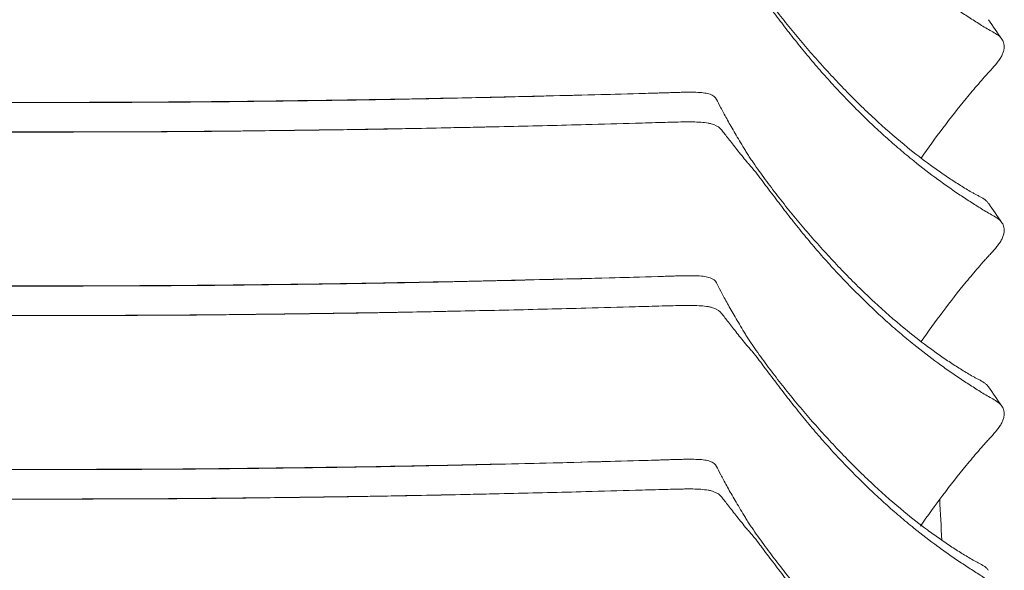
# Model space of a CAD drawing. Header units: centimetres. Extents: x -28 to 145, y -313 to 96.
# Tile 63 of 64: x -1 to 25, y 65 to 79. Entities that reach past the tile are written whole.
import ezdxf

# ---------------------------------------------------------------- set-up
doc = ezdxf.new("R2010")
doc.units = ezdxf.units.CM
doc.layers.add('Main lines', color=7, linetype='Continuous', lineweight=13, true_color=0x000000)
doc.layers.add('Predefinito', color=7, linetype='Continuous', true_color=0x000000)

# ---------------------------------------------------------------- blocks, each defined once
blk = doc.blocks.new('CB-298_Petal_Stacked_2D_Back')
at = {"layer": 'Main lines'}
for points, knots in [([(22.523, 109.727), (22.264, 109.94), (22.006, 110.166), (21.623, 110.521), (21.495, 110.642), (21.243, 110.889), (21.118, 111.014), (20.87, 111.269), (20.748, 111.398), (20.505, 111.66), (20.384, 111.792), (20.146, 112.059), (20.029, 112.193), (19.854, 112.398), (19.796, 112.467), (19.681, 112.605), (19.623, 112.675), (19.452, 112.885), (19.34, 113.027), (19.119, 113.31), (19.011, 113.453), (18.853, 113.667), (18.801, 113.738), (18.699, 113.882), (18.648, 113.953), (18.575, 114.061), (18.55, 114.097), (18.503, 114.169), (18.479, 114.204), (18.434, 114.276), (18.411, 114.311), (18.368, 114.382), (18.347, 114.417), (18.285, 114.52), (18.246, 114.586), (18.169, 114.714), (18.133, 114.776), (18.027, 114.957), (17.962, 115.07), (17.875, 115.228), (17.847, 115.278), (17.796, 115.373), (17.772, 115.417), (17.706, 115.543), (17.669, 115.615), (17.638, 115.676)], [-102.248931, -102.248931, -102.248931, -102.248931, -89.467814, -89.467814, -83.077256, -83.077256, -76.686698, -76.686698, -70.29614, -70.29614, -63.905582, -63.905582, -57.515024, -57.515024, -54.319744, -54.319744, -51.124465, -51.124465, -44.733907, -44.733907, -38.343349, -38.343349, -35.14807, -35.14807, -31.952791, -31.952791, -30.355151, -30.355151, -28.757512, -28.757512, -27.159872, -27.159872, -25.562233, -25.562233, -22.366954, -22.366954, -19.171675, -19.171675, -12.781116, -12.781116, -9.585837, -9.585837, -6.390558, -6.390558, 0, 0, 0, 0]), ([(22.775, 109.302), (22.652, 109.401), (22.529, 109.503), (22.285, 109.711), (22.163, 109.818), (21.92, 110.037), (21.799, 110.148), (21.559, 110.376), (21.44, 110.492), (21.204, 110.727), (21.087, 110.846), (20.855, 111.088), (20.741, 111.21), (20.514, 111.458), (20.403, 111.584), (20.182, 111.837), (20.073, 111.965), (19.912, 112.16), (19.858, 112.226), (19.752, 112.358), (19.699, 112.424), (19.542, 112.624), (19.438, 112.758), (19.233, 113.025), (19.131, 113.158), (18.98, 113.357), (18.93, 113.423), (18.856, 113.523), (18.832, 113.556), (18.783, 113.621), (18.758, 113.654), (18.683, 113.751), (18.633, 113.814), (18.556, 113.905), (18.53, 113.935), (18.479, 113.993), (18.455, 114.021), (18.384, 114.106), (18.339, 114.162), (18.252, 114.269), (18.211, 114.321), (18.131, 114.422), (18.092, 114.471), (18.019, 114.565), (17.984, 114.61), (17.884, 114.737), (17.827, 114.812), (17.777, 114.876)], [-96.043074, -96.043074, -96.043074, -96.043074, -90.040381, -90.040381, -84.037689, -84.037689, -78.034997, -78.034997, -72.032305, -72.032305, -66.029613, -66.029613, -60.026921, -60.026921, -54.024229, -54.024229, -48.021537, -48.021537, -45.020191, -45.020191, -42.018845, -42.018845, -36.016153, -36.016153, -30.01346, -30.01346, -27.012114, -27.012114, -25.511441, -25.511441, -24.010768, -24.010768, -21.009422, -21.009422, -19.508749, -19.508749, -18.008076, -18.008076, -15.00673, -15.00673, -12.005384, -12.005384, -9.004038, -9.004038, -6.002692, -6.002692, 0, 0, 0, 0]), ([(25.07, 112.469), (25.058, 112.486), (25.045, 112.502), (24.994, 112.555), (24.951, 112.587), (24.859, 112.645), (24.809, 112.672), (24.709, 112.726), (24.659, 112.755), (24.562, 112.814), (24.513, 112.845), (24.416, 112.907), (24.366, 112.938), (24.218, 113.033), (24.117, 113.098), (23.915, 113.232), (23.813, 113.302), (23.608, 113.445), (23.505, 113.519), (23.193, 113.746), (22.984, 113.906), (22.775, 114.075)], [-39.221961, -39.221961, -39.221961, -39.221961, -38.204893, -38.204893, -35.6579, -35.6579, -33.110907, -33.110907, -30.563914, -30.563914, -28.016921, -28.016921, -25.469928, -25.469928, -20.375943, -20.375943, -15.281957, -15.281957, -10.187971, -10.187971, 0, 0, 0, 0]), ([(22.965, 109.377), (23.149, 109.641), (23.338, 109.9), (23.728, 110.418), (23.93, 110.678), (24.191, 110.993), (24.244, 111.055), (24.35, 111.18), (24.402, 111.242), (24.508, 111.365), (24.56, 111.427), (24.641, 111.518), (24.669, 111.548), (24.724, 111.608), (24.752, 111.638), (24.835, 111.727), (24.889, 111.787), (24.962, 111.879), (24.985, 111.91), (25.017, 111.957), (25.027, 111.973), (25.046, 112.005), (25.056, 112.021), (25.081, 112.069), (25.094, 112.1), (25.115, 112.162), (25.122, 112.193), (25.13, 112.252), (25.131, 112.281), (25.126, 112.335), (25.12, 112.362), (25.103, 112.411), (25.092, 112.434), (25.076, 112.46), (25.073, 112.464), (25.07, 112.469)], [-81.200294, -81.200294, -81.200294, -81.200294, -71.3158, -71.3158, -61.127828, -61.127828, -58.580835, -58.580835, -56.033843, -56.033843, -53.48685, -53.48685, -52.213353, -52.213353, -50.939857, -50.939857, -48.392864, -48.392864, -47.119368, -47.119368, -46.482619, -46.482619, -45.845871, -45.845871, -44.572375, -44.572375, -43.298878, -43.298878, -42.025382, -42.025382, -40.751885, -40.751885, -39.478389, -39.478389, -39.221961, -39.221961, -39.221961, -39.221961]), ([(-16.107, 111.07), (-15.686, 111.058), (-15.264, 111.046), (-14.841, 111.035), (-13.831, 111.007), (-12.94, 110.985), (-11.925, 110.963), (-10.954, 110.942), (-9.949, 110.921), (-8.967, 110.903), (-7.962, 110.886), (-7, 110.874), (-5.987, 110.862), (-5.49, 110.855), (-4.991, 110.849), (-4.493, 110.845), (-3.994, 110.84), (-3.495, 110.837), (-2.996, 110.834), (-2.497, 110.831), (-1.998, 110.83), (-1.499, 110.828), (-0.999, 110.827), (-0.499, 110.826), (0, 110.826)], [6.805336, 6.805336, 6.805336, 6.805336, 8.106351, 8.106351, 8.106351, 11.089247, 11.089247, 11.089247, 14.086128, 14.086128, 14.086128, 17.092945, 17.092945, 17.092945, 18.591826, 18.591826, 18.591826, 20.091534, 20.091534, 20.091534, 21.591223, 21.591223, 21.591223, 23.090179, 23.090179, 23.090179, 23.090179]), ([(-16.107, 111.07), (-14.796, 111.031), (-13.476, 110.995), (-11.814, 110.958), (-11.481, 110.951), (-10.814, 110.936), (-10.48, 110.929), (-9.81, 110.915), (-9.475, 110.908), (-8.803, 110.896), (-8.467, 110.89), (-7.792, 110.88), (-7.455, 110.876), (-6.78, 110.867), (-6.442, 110.863), (-5.766, 110.854), (-5.428, 110.85), (-4.751, 110.842), (-4.413, 110.839), (-3.396, 110.831), (-2.718, 110.828), (-1.36, 110.823), (-0.68, 110.822), (0, 110.822)], [-163.088616, -163.088616, -163.088616, -163.088616, -122.316462, -122.316462, -112.123423, -112.123423, -101.930385, -101.930385, -91.737346, -91.737346, -81.544308, -81.544308, -71.351269, -71.351269, -61.158231, -61.158231, -50.965192, -50.965192, -40.772154, -40.772154, -20.386077, -20.386077, 0, 0, 0, 0]), ([(16.108, 111.07), (15.686, 111.058), (15.264, 111.046), (14.842, 111.035), (13.831, 111.007), (12.94, 110.985), (11.925, 110.963), (10.954, 110.942), (9.949, 110.921), (8.968, 110.903), (7.962, 110.886), (7, 110.874), (5.987, 110.862), (5.49, 110.855), (4.991, 110.849), (4.493, 110.845), (3.994, 110.84), (3.496, 110.837), (2.997, 110.834), (2.498, 110.831), (1.999, 110.83), (1.499, 110.828), (0.999, 110.827), (0.5, 110.826), (0, 110.826)], [6.805336, 6.805336, 6.805336, 6.805336, 8.106351, 8.106351, 8.106351, 11.089247, 11.089247, 11.089247, 14.086128, 14.086128, 14.086128, 17.092945, 17.092945, 17.092945, 18.591826, 18.591826, 18.591826, 20.091534, 20.091534, 20.091534, 21.591223, 21.591223, 21.591223, 23.090179, 23.090179, 23.090179, 23.090179]), ([(16.108, 111.07), (14.797, 111.031), (13.476, 110.995), (11.814, 110.958), (11.481, 110.951), (10.814, 110.936), (10.48, 110.929), (9.81, 110.915), (9.475, 110.908), (8.803, 110.896), (8.467, 110.89), (7.793, 110.88), (7.455, 110.876), (6.78, 110.867), (6.442, 110.863), (5.766, 110.854), (5.428, 110.85), (4.751, 110.842), (4.413, 110.839), (3.397, 110.831), (2.718, 110.828), (1.36, 110.823), (0.681, 110.822), (0, 110.822)], [-163.088616, -163.088616, -163.088616, -163.088616, -122.316462, -122.316462, -112.123423, -112.123423, -101.930385, -101.930385, -91.737346, -91.737346, -81.544308, -81.544308, -71.351269, -71.351269, -61.158231, -61.158231, -50.965192, -50.965192, -40.772154, -40.772154, -20.386077, -20.386077, 0, 0, 0, 0]), ([(16.537, 111.083), (16.494, 111.082), (16.451, 111.08), (16.359, 111.077), (16.31, 111.076), (16.21, 111.073), (16.159, 111.071), (16.108, 111.07)], [-4.615863, -4.615863, -4.615863, -4.615863, -3.167245, -3.167245, -1.583623, -1.583623, 0, 0, 0, 0]), ([(17.638, 110.903), (17.608, 110.964), (17.554, 111.006), (17.453, 111.043), (17.432, 111.049), (17.384, 111.061), (17.359, 111.066), (17.277, 111.078), (17.217, 111.083), (17.085, 111.09), (17.012, 111.091), (16.894, 111.091), (16.853, 111.09), (16.77, 111.089), (16.727, 111.088), (16.636, 111.086), (16.587, 111.084), (16.537, 111.083)], [-25.337962, -25.337962, -25.337962, -25.337962, -19.003471, -19.003471, -17.419849, -17.419849, -15.836226, -15.836226, -12.668981, -12.668981, -9.501736, -9.501736, -7.918113, -7.918113, -6.33449, -6.33449, -4.615863, -4.615863, -4.615863, -4.615863]), ([(22.523, 104.954), (22.264, 105.167), (22.006, 105.393), (21.623, 105.749), (21.495, 105.87), (21.243, 106.116), (21.118, 106.242), (20.87, 106.496), (20.748, 106.625), (20.505, 106.887), (20.384, 107.019), (20.146, 107.286), (20.029, 107.421), (19.854, 107.625), (19.796, 107.694), (19.681, 107.833), (19.623, 107.902), (19.452, 108.113), (19.34, 108.254), (19.119, 108.538), (19.011, 108.68), (18.853, 108.894), (18.801, 108.966), (18.699, 109.109), (18.648, 109.18), (18.575, 109.288), (18.55, 109.324), (18.503, 109.396), (18.479, 109.432), (18.434, 109.503), (18.411, 109.539), (18.368, 109.609), (18.347, 109.644), (18.285, 109.747), (18.246, 109.813), (18.169, 109.941), (18.133, 110.003), (18.027, 110.184), (17.962, 110.298), (17.875, 110.455), (17.847, 110.505), (17.796, 110.6), (17.772, 110.644), (17.706, 110.77), (17.669, 110.842), (17.638, 110.903)], [-102.248931, -102.248931, -102.248931, -102.248931, -89.467814, -89.467814, -83.077256, -83.077256, -76.686698, -76.686698, -70.29614, -70.29614, -63.905582, -63.905582, -57.515024, -57.515024, -54.319744, -54.319744, -51.124465, -51.124465, -44.733907, -44.733907, -38.343349, -38.343349, -35.14807, -35.14807, -31.952791, -31.952791, -30.355151, -30.355151, -28.757512, -28.757512, -27.159872, -27.159872, -25.562233, -25.562233, -22.366954, -22.366954, -19.171675, -19.171675, -12.781116, -12.781116, -9.585837, -9.585837, -6.390558, -6.390558, 0, 0, 0, 0]), ([(-15.528, 110.284), (-15.099, 110.272), (-14.668, 110.26), (-13.571, 110.231), (-12.903, 110.214), (-11.562, 110.184), (-10.889, 110.17), (-9.876, 110.149), (-9.537, 110.142), (-8.86, 110.129), (-8.522, 110.124), (-7.505, 110.109), (-6.826, 110.101), (-5.806, 110.088), (-5.465, 110.083), (-4.784, 110.076), (-4.444, 110.072), (-3.421, 110.064), (-2.738, 110.061), (-1.37, 110.056), (-0.686, 110.055), (0, 110.055)], [7.21369, 7.21369, 7.21369, 7.21369, 20.537652, 20.537652, 41.075305, 41.075305, 61.612957, 61.612957, 71.881783, 71.881783, 82.150609, 82.150609, 102.688262, 102.688262, 112.957088, 112.957088, 123.225914, 123.225914, 143.763566, 143.763566, 164.301218, 164.301218, 164.301218, 164.301218]), ([(15.528, 110.284), (15.099, 110.272), (14.668, 110.26), (13.571, 110.231), (12.903, 110.214), (11.562, 110.184), (10.889, 110.17), (9.876, 110.149), (9.538, 110.142), (8.861, 110.129), (8.522, 110.124), (7.505, 110.109), (6.826, 110.101), (5.806, 110.088), (5.466, 110.083), (4.785, 110.076), (4.444, 110.072), (3.421, 110.064), (2.738, 110.061), (1.371, 110.056), (0.686, 110.055), (0, 110.055)], [7.21369, 7.21369, 7.21369, 7.21369, 20.537652, 20.537652, 41.075305, 41.075305, 61.612957, 61.612957, 71.881783, 71.881783, 82.150609, 82.150609, 102.688262, 102.688262, 112.957088, 112.957088, 123.225914, 123.225914, 143.763566, 143.763566, 164.301218, 164.301218, 164.301218, 164.301218]), ([(17.777, 110.103), (17.727, 110.168), (17.659, 110.215), (17.547, 110.256), (17.523, 110.263), (17.473, 110.276), (17.446, 110.282), (17.361, 110.297), (17.3, 110.304), (17.167, 110.314), (17.095, 110.316), (16.98, 110.318), (16.94, 110.318), (16.859, 110.318), (16.817, 110.318), (16.689, 110.316), (16.601, 110.314), (16.418, 110.309), (16.323, 110.306), (16.225, 110.304)], [0, 0, 0, 0, 6.050513, 6.050513, 7.563141, 7.563141, 9.075769, 9.075769, 12.101025, 12.101025, 15.126282, 15.126282, 16.63891, 16.63891, 18.151538, 18.151538, 21.176794, 21.176794, 24.20205, 24.20205, 24.20205, 24.20205]), ([(-11.805, 110.19), (-11.358, 110.181), (-10.919, 110.171), (-10.465, 110.162), (-9.971, 110.152), (-9.475, 110.142), (-8.981, 110.134), (-8.343, 110.122), (-7.701, 110.113), (-7.049, 110.105), (-6.702, 110.1), (-6.346, 110.096), (-5.997, 110.092), (-5.54, 110.086), (-5.071, 110.08), (-4.591, 110.076), (-4.561, 110.075), (-4.53, 110.075), (-4.5, 110.075), (-4.496, 110.075), (-4.492, 110.075), (-4.487, 110.075), (-3.99, 110.07), (-3.495, 110.067), (-3, 110.064), (-2.497, 110.061), (-2.006, 110.06), (-1.501, 110.058), (-1.002, 110.057), (-0.499, 110.056), (0, 110.056)], [11.23766, 11.23766, 11.23766, 11.23766, 12.598825, 12.598825, 12.598825, 14.097191, 14.097191, 14.097191, 16.049662, 16.049662, 16.049662, 17.108439, 17.108439, 17.108439, 18.518022, 18.518022, 18.518022, 18.609364, 18.609364, 18.609364, 18.621711, 18.621711, 18.621711, 20.112491, 20.112491, 20.112491, 21.614134, 21.614134, 21.614134, 23.115313, 23.115313, 23.115313, 23.115313]), ([(11.805, 110.19), (11.359, 110.181), (10.919, 110.171), (10.466, 110.162), (9.971, 110.152), (9.475, 110.142), (8.981, 110.134), (8.343, 110.122), (7.701, 110.113), (7.049, 110.105), (6.702, 110.1), (6.347, 110.096), (5.997, 110.092), (5.54, 110.086), (5.071, 110.08), (4.591, 110.076), (4.561, 110.075), (4.53, 110.075), (4.5, 110.075), (4.496, 110.075), (4.492, 110.075), (4.488, 110.075), (3.99, 110.07), (3.495, 110.067), (3.001, 110.064), (2.497, 110.061), (2.006, 110.06), (1.501, 110.058), (1.002, 110.057), (0.5, 110.056), (0, 110.056)], [11.23766, 11.23766, 11.23766, 11.23766, 12.598825, 12.598825, 12.598825, 14.097191, 14.097191, 14.097191, 16.049662, 16.049662, 16.049662, 17.108439, 17.108439, 17.108439, 18.518022, 18.518022, 18.518022, 18.609364, 18.609364, 18.609364, 18.621711, 18.621711, 18.621711, 20.112491, 20.112491, 20.112491, 21.614134, 21.614134, 21.614134, 23.115313, 23.115313, 23.115313, 23.115313]), ([(22.775, 104.529), (22.652, 104.628), (22.529, 104.73), (22.285, 104.938), (22.163, 105.045), (21.92, 105.264), (21.799, 105.376), (21.559, 105.603), (21.44, 105.719), (21.204, 105.954), (21.087, 106.073), (20.855, 106.315), (20.741, 106.437), (20.514, 106.686), (20.403, 106.811), (20.182, 107.064), (20.073, 107.192), (19.912, 107.387), (19.858, 107.453), (19.752, 107.585), (19.699, 107.652), (19.542, 107.851), (19.438, 107.985), (19.233, 108.252), (19.131, 108.386), (18.98, 108.584), (18.93, 108.651), (18.856, 108.75), (18.832, 108.783), (18.783, 108.848), (18.758, 108.881), (18.683, 108.978), (18.633, 109.041), (18.556, 109.132), (18.53, 109.162), (18.479, 109.22), (18.455, 109.249), (18.384, 109.334), (18.339, 109.389), (18.252, 109.496), (18.211, 109.549), (18.131, 109.65), (18.092, 109.698), (18.019, 109.792), (17.984, 109.837), (17.884, 109.964), (17.827, 110.039), (17.777, 110.103)], [-96.043074, -96.043074, -96.043074, -96.043074, -90.040381, -90.040381, -84.037689, -84.037689, -78.034997, -78.034997, -72.032305, -72.032305, -66.029613, -66.029613, -60.026921, -60.026921, -54.024229, -54.024229, -48.021537, -48.021537, -45.020191, -45.020191, -42.018845, -42.018845, -36.016153, -36.016153, -30.01346, -30.01346, -27.012114, -27.012114, -25.511441, -25.511441, -24.010768, -24.010768, -21.009422, -21.009422, -19.508749, -19.508749, -18.008076, -18.008076, -15.00673, -15.00673, -12.005384, -12.005384, -9.004038, -9.004038, -6.002692, -6.002692, 0, 0, 0, 0]), ([(24.716, 108.203), (24.702, 108.223), (24.685, 108.242), (24.649, 108.277), (24.628, 108.294), (24.564, 108.339), (24.516, 108.366), (24.441, 108.404), (24.416, 108.417), (24.366, 108.443), (24.342, 108.456), (24.268, 108.497), (24.219, 108.525), (24.123, 108.584), (24.074, 108.614), (23.927, 108.705), (23.828, 108.767), (23.63, 108.897), (23.531, 108.965), (23.331, 109.105), (23.231, 109.178), (22.929, 109.402), (22.726, 109.56), (22.523, 109.727)], [42.921811, 42.921811, 42.921811, 42.921811, 44.150995, 44.150995, 45.412452, 45.412452, 47.935366, 47.935366, 49.196823, 49.196823, 50.45828, 50.45828, 52.981193, 52.981193, 55.504107, 55.504107, 60.549935, 60.549935, 65.595763, 65.595763, 70.641591, 70.641591, 80.733247, 80.733247, 80.733247, 80.733247]), ([(25.07, 107.696), (25.058, 107.713), (25.045, 107.729), (24.994, 107.782), (24.951, 107.814), (24.859, 107.872), (24.809, 107.899), (24.709, 107.954), (24.659, 107.982), (24.562, 108.041), (24.513, 108.072), (24.416, 108.134), (24.366, 108.165), (24.218, 108.26), (24.117, 108.325), (23.915, 108.459), (23.813, 108.529), (23.608, 108.672), (23.505, 108.746), (23.193, 108.973), (22.984, 109.133), (22.775, 109.302)], [-39.221961, -39.221961, -39.221961, -39.221961, -38.204893, -38.204893, -35.6579, -35.6579, -33.110907, -33.110907, -30.563914, -30.563914, -28.016921, -28.016921, -25.469928, -25.469928, -20.375943, -20.375943, -15.281957, -15.281957, -10.187971, -10.187971, 0, 0, 0, 0]), ([(22.965, 104.604), (23.149, 104.868), (23.338, 105.127), (23.728, 105.646), (23.93, 105.905), (24.191, 106.22), (24.244, 106.283), (24.35, 106.407), (24.402, 106.469), (24.508, 106.593), (24.56, 106.654), (24.641, 106.745), (24.669, 106.775), (24.724, 106.835), (24.752, 106.865), (24.835, 106.954), (24.889, 107.014), (24.962, 107.106), (24.985, 107.137), (25.017, 107.184), (25.027, 107.2), (25.046, 107.232), (25.056, 107.248), (25.081, 107.296), (25.094, 107.327), (25.115, 107.389), (25.122, 107.42), (25.13, 107.479), (25.131, 107.508), (25.126, 107.563), (25.12, 107.589), (25.103, 107.638), (25.092, 107.661), (25.076, 107.687), (25.073, 107.692), (25.07, 107.696)], [-81.200294, -81.200294, -81.200294, -81.200294, -71.3158, -71.3158, -61.127828, -61.127828, -58.580835, -58.580835, -56.033843, -56.033843, -53.48685, -53.48685, -52.213353, -52.213353, -50.939857, -50.939857, -48.392864, -48.392864, -47.119368, -47.119368, -46.482619, -46.482619, -45.845871, -45.845871, -44.572375, -44.572375, -43.298878, -43.298878, -42.025382, -42.025382, -40.751885, -40.751885, -39.478389, -39.478389, -39.221961, -39.221961, -39.221961, -39.221961]), ([(-16.107, 106.298), (-15.686, 106.285), (-15.264, 106.273), (-14.841, 106.262), (-13.831, 106.235), (-12.94, 106.213), (-11.925, 106.19), (-10.954, 106.169), (-9.949, 106.148), (-8.967, 106.131), (-7.962, 106.113), (-7, 106.101), (-5.987, 106.089), (-5.49, 106.082), (-4.991, 106.076), (-4.493, 106.072), (-3.994, 106.067), (-3.495, 106.064), (-2.996, 106.061), (-2.497, 106.059), (-1.998, 106.057), (-1.499, 106.055), (-0.999, 106.054), (-0.499, 106.053), (0, 106.053)], [6.805336, 6.805336, 6.805336, 6.805336, 8.106351, 8.106351, 8.106351, 11.089247, 11.089247, 11.089247, 14.086128, 14.086128, 14.086128, 17.092945, 17.092945, 17.092945, 18.591826, 18.591826, 18.591826, 20.091534, 20.091534, 20.091534, 21.591223, 21.591223, 21.591223, 23.090179, 23.090179, 23.090179, 23.090179]), ([(-16.107, 106.297), (-14.796, 106.258), (-13.476, 106.222), (-11.814, 106.185), (-11.481, 106.178), (-10.814, 106.163), (-10.48, 106.156), (-9.81, 106.142), (-9.475, 106.135), (-8.803, 106.123), (-8.467, 106.117), (-7.792, 106.108), (-7.455, 106.103), (-6.78, 106.094), (-6.442, 106.09), (-5.766, 106.082), (-5.428, 106.077), (-4.751, 106.07), (-4.413, 106.066), (-3.396, 106.058), (-2.718, 106.055), (-1.36, 106.051), (-0.68, 106.049), (0, 106.049)], [-163.088616, -163.088616, -163.088616, -163.088616, -122.316462, -122.316462, -112.123423, -112.123423, -101.930385, -101.930385, -91.737346, -91.737346, -81.544308, -81.544308, -71.351269, -71.351269, -61.158231, -61.158231, -50.965192, -50.965192, -40.772154, -40.772154, -20.386077, -20.386077, 0, 0, 0, 0]), ([(16.108, 106.298), (15.686, 106.285), (15.264, 106.273), (14.842, 106.262), (13.831, 106.235), (12.94, 106.213), (11.925, 106.19), (10.954, 106.169), (9.949, 106.148), (8.968, 106.131), (7.962, 106.113), (7, 106.101), (5.987, 106.089), (5.49, 106.082), (4.991, 106.076), (4.493, 106.072), (3.994, 106.067), (3.496, 106.064), (2.997, 106.061), (2.498, 106.059), (1.999, 106.057), (1.499, 106.055), (0.999, 106.054), (0.5, 106.053), (0, 106.053)], [6.805336, 6.805336, 6.805336, 6.805336, 8.106351, 8.106351, 8.106351, 11.089247, 11.089247, 11.089247, 14.086128, 14.086128, 14.086128, 17.092945, 17.092945, 17.092945, 18.591826, 18.591826, 18.591826, 20.091534, 20.091534, 20.091534, 21.591223, 21.591223, 21.591223, 23.090179, 23.090179, 23.090179, 23.090179]), ([(16.108, 106.297), (14.797, 106.258), (13.476, 106.222), (11.814, 106.185), (11.481, 106.178), (10.814, 106.163), (10.48, 106.156), (9.81, 106.142), (9.475, 106.135), (8.803, 106.123), (8.467, 106.117), (7.793, 106.108), (7.455, 106.103), (6.78, 106.094), (6.442, 106.09), (5.766, 106.082), (5.428, 106.077), (4.751, 106.07), (4.413, 106.066), (3.397, 106.058), (2.718, 106.055), (1.36, 106.051), (0.681, 106.049), (0, 106.049)], [-163.088616, -163.088616, -163.088616, -163.088616, -122.316462, -122.316462, -112.123423, -112.123423, -101.930385, -101.930385, -91.737346, -91.737346, -81.544308, -81.544308, -71.351269, -71.351269, -61.158231, -61.158231, -50.965192, -50.965192, -40.772154, -40.772154, -20.386077, -20.386077, 0, 0, 0, 0]), ([(16.537, 106.31), (16.494, 106.309), (16.451, 106.307), (16.359, 106.305), (16.31, 106.303), (16.21, 106.3), (16.159, 106.299), (16.108, 106.297)], [-4.615863, -4.615863, -4.615863, -4.615863, -3.167245, -3.167245, -1.583623, -1.583623, 0, 0, 0, 0]), ([(17.638, 106.131), (17.608, 106.191), (17.554, 106.234), (17.453, 106.27), (17.432, 106.276), (17.384, 106.288), (17.359, 106.293), (17.277, 106.305), (17.217, 106.311), (17.085, 106.317), (17.012, 106.318), (16.894, 106.318), (16.853, 106.317), (16.77, 106.316), (16.727, 106.315), (16.636, 106.313), (16.587, 106.311), (16.537, 106.31)], [-25.337962, -25.337962, -25.337962, -25.337962, -19.003471, -19.003471, -17.419849, -17.419849, -15.836226, -15.836226, -12.668981, -12.668981, -9.501736, -9.501736, -7.918113, -7.918113, -6.33449, -6.33449, -4.615863, -4.615863, -4.615863, -4.615863]), ([(22.523, 100.181), (22.264, 100.394), (22.006, 100.62), (21.623, 100.976), (21.495, 101.097), (21.243, 101.343), (21.118, 101.469), (20.87, 101.723), (20.748, 101.852), (20.505, 102.114), (20.384, 102.246), (20.146, 102.513), (20.029, 102.648), (19.854, 102.853), (19.796, 102.921), (19.681, 103.06), (19.623, 103.129), (19.452, 103.34), (19.34, 103.481), (19.119, 103.765), (19.011, 103.907), (18.853, 104.121), (18.801, 104.193), (18.699, 104.336), (18.648, 104.408), (18.575, 104.515), (18.55, 104.551), (18.503, 104.623), (18.479, 104.659), (18.434, 104.73), (18.411, 104.766), (18.368, 104.836), (18.347, 104.871), (18.285, 104.974), (18.246, 105.04), (18.169, 105.168), (18.133, 105.23), (18.027, 105.411), (17.962, 105.525), (17.875, 105.682), (17.847, 105.732), (17.796, 105.827), (17.772, 105.872), (17.706, 105.997), (17.669, 106.07), (17.638, 106.131)], [-102.248931, -102.248931, -102.248931, -102.248931, -89.467814, -89.467814, -83.077256, -83.077256, -76.686698, -76.686698, -70.29614, -70.29614, -63.905582, -63.905582, -57.515024, -57.515024, -54.319744, -54.319744, -51.124465, -51.124465, -44.733907, -44.733907, -38.343349, -38.343349, -35.14807, -35.14807, -31.952791, -31.952791, -30.355151, -30.355151, -28.757512, -28.757512, -27.159872, -27.159872, -25.562233, -25.562233, -22.366954, -22.366954, -19.171675, -19.171675, -12.781116, -12.781116, -9.585837, -9.585837, -6.390558, -6.390558, 0, 0, 0, 0]), ([(-15.528, 105.511), (-15.099, 105.499), (-14.668, 105.487), (-13.571, 105.458), (-12.903, 105.442), (-11.562, 105.411), (-10.889, 105.397), (-9.876, 105.376), (-9.537, 105.369), (-8.86, 105.357), (-8.522, 105.351), (-7.505, 105.336), (-6.826, 105.328), (-5.806, 105.315), (-5.465, 105.311), (-4.784, 105.303), (-4.444, 105.299), (-3.421, 105.291), (-2.738, 105.288), (-1.37, 105.283), (-0.686, 105.282), (0, 105.282)], [7.21369, 7.21369, 7.21369, 7.21369, 20.537652, 20.537652, 41.075305, 41.075305, 61.612957, 61.612957, 71.881783, 71.881783, 82.150609, 82.150609, 102.688262, 102.688262, 112.957088, 112.957088, 123.225914, 123.225914, 143.763566, 143.763566, 164.301218, 164.301218, 164.301218, 164.301218]), ([(-11.805, 105.418), (-11.358, 105.408), (-10.919, 105.398), (-10.465, 105.389), (-9.971, 105.379), (-9.475, 105.37), (-8.981, 105.361), (-8.343, 105.35), (-7.701, 105.34), (-7.049, 105.332), (-6.702, 105.328), (-6.346, 105.323), (-5.997, 105.319), (-5.54, 105.313), (-5.071, 105.307), (-4.591, 105.303), (-4.561, 105.303), (-4.53, 105.302), (-4.5, 105.302), (-4.496, 105.302), (-4.492, 105.302), (-4.487, 105.302), (-3.99, 105.297), (-3.495, 105.294), (-3, 105.291), (-2.497, 105.289), (-2.006, 105.287), (-1.501, 105.285), (-1.002, 105.284), (-0.499, 105.283), (0, 105.283)], [11.23766, 11.23766, 11.23766, 11.23766, 12.598825, 12.598825, 12.598825, 14.097191, 14.097191, 14.097191, 16.049662, 16.049662, 16.049662, 17.108439, 17.108439, 17.108439, 18.518022, 18.518022, 18.518022, 18.609364, 18.609364, 18.609364, 18.621711, 18.621711, 18.621711, 20.112491, 20.112491, 20.112491, 21.614134, 21.614134, 21.614134, 23.115313, 23.115313, 23.115313, 23.115313]), ([(15.528, 105.511), (15.099, 105.499), (14.668, 105.487), (13.571, 105.458), (12.903, 105.442), (11.562, 105.411), (10.889, 105.397), (9.876, 105.376), (9.538, 105.369), (8.861, 105.357), (8.522, 105.351), (7.505, 105.336), (6.826, 105.328), (5.806, 105.315), (5.466, 105.311), (4.785, 105.303), (4.444, 105.299), (3.421, 105.291), (2.738, 105.288), (1.371, 105.283), (0.686, 105.282), (0, 105.282)], [7.21369, 7.21369, 7.21369, 7.21369, 20.537652, 20.537652, 41.075305, 41.075305, 61.612957, 61.612957, 71.881783, 71.881783, 82.150609, 82.150609, 102.688262, 102.688262, 112.957088, 112.957088, 123.225914, 123.225914, 143.763566, 143.763566, 164.301218, 164.301218, 164.301218, 164.301218]), ([(11.805, 105.418), (11.359, 105.408), (10.919, 105.398), (10.466, 105.389), (9.971, 105.379), (9.475, 105.37), (8.981, 105.361), (8.343, 105.35), (7.701, 105.34), (7.049, 105.332), (6.702, 105.328), (6.347, 105.323), (5.997, 105.319), (5.54, 105.313), (5.071, 105.307), (4.591, 105.303), (4.561, 105.303), (4.53, 105.302), (4.5, 105.302), (4.496, 105.302), (4.492, 105.302), (4.488, 105.302), (3.99, 105.297), (3.495, 105.294), (3.001, 105.291), (2.497, 105.289), (2.006, 105.287), (1.501, 105.285), (1.002, 105.284), (0.5, 105.283), (0, 105.283)], [11.23766, 11.23766, 11.23766, 11.23766, 12.598825, 12.598825, 12.598825, 14.097191, 14.097191, 14.097191, 16.049662, 16.049662, 16.049662, 17.108439, 17.108439, 17.108439, 18.518022, 18.518022, 18.518022, 18.609364, 18.609364, 18.609364, 18.621711, 18.621711, 18.621711, 20.112491, 20.112491, 20.112491, 21.614134, 21.614134, 21.614134, 23.115313, 23.115313, 23.115313, 23.115313]), ([(17.777, 105.331), (17.727, 105.396), (17.659, 105.442), (17.547, 105.483), (17.523, 105.49), (17.473, 105.503), (17.446, 105.509), (17.361, 105.524), (17.3, 105.531), (17.167, 105.541), (17.095, 105.543), (16.98, 105.545), (16.94, 105.545), (16.859, 105.545), (16.817, 105.545), (16.689, 105.543), (16.601, 105.541), (16.418, 105.536), (16.323, 105.534), (16.225, 105.531)], [0, 0, 0, 0, 6.050513, 6.050513, 7.563141, 7.563141, 9.075769, 9.075769, 12.101025, 12.101025, 15.126282, 15.126282, 16.63891, 16.63891, 18.151538, 18.151538, 21.176794, 21.176794, 24.20205, 24.20205, 24.20205, 24.20205]), ([(22.775, 99.756), (22.652, 99.855), (22.529, 99.957), (22.285, 100.165), (22.163, 100.272), (21.92, 100.491), (21.799, 100.603), (21.559, 100.83), (21.44, 100.946), (21.204, 101.181), (21.087, 101.301), (20.855, 101.542), (20.741, 101.664), (20.514, 101.913), (20.403, 102.039), (20.182, 102.292), (20.073, 102.419), (19.912, 102.614), (19.858, 102.68), (19.752, 102.812), (19.699, 102.879), (19.542, 103.079), (19.438, 103.212), (19.233, 103.48), (19.131, 103.613), (18.98, 103.811), (18.93, 103.878), (18.856, 103.977), (18.832, 104.01), (18.783, 104.076), (18.758, 104.108), (18.683, 104.205), (18.633, 104.268), (18.556, 104.36), (18.53, 104.389), (18.479, 104.447), (18.455, 104.476), (18.384, 104.561), (18.339, 104.616), (18.252, 104.723), (18.211, 104.776), (18.131, 104.877), (18.092, 104.926), (18.019, 105.019), (17.984, 105.064), (17.884, 105.192), (17.827, 105.267), (17.777, 105.331)], [-96.043074, -96.043074, -96.043074, -96.043074, -90.040381, -90.040381, -84.037689, -84.037689, -78.034997, -78.034997, -72.032305, -72.032305, -66.029613, -66.029613, -60.026921, -60.026921, -54.024229, -54.024229, -48.021537, -48.021537, -45.020191, -45.020191, -42.018845, -42.018845, -36.016153, -36.016153, -30.01346, -30.01346, -27.012114, -27.012114, -25.511441, -25.511441, -24.010768, -24.010768, -21.009422, -21.009422, -19.508749, -19.508749, -18.008076, -18.008076, -15.00673, -15.00673, -12.005384, -12.005384, -9.004038, -9.004038, -6.002692, -6.002692, 0, 0, 0, 0]), ([(24.716, 103.43), (24.702, 103.451), (24.685, 103.469), (24.649, 103.504), (24.628, 103.521), (24.564, 103.567), (24.516, 103.593), (24.441, 103.631), (24.416, 103.644), (24.366, 103.67), (24.342, 103.683), (24.268, 103.724), (24.219, 103.752), (24.123, 103.811), (24.074, 103.841), (23.927, 103.932), (23.828, 103.994), (23.63, 104.124), (23.531, 104.192), (23.331, 104.332), (23.231, 104.405), (22.929, 104.629), (22.726, 104.788), (22.523, 104.954)], [42.921811, 42.921811, 42.921811, 42.921811, 44.150995, 44.150995, 45.412452, 45.412452, 47.935366, 47.935366, 49.196823, 49.196823, 50.45828, 50.45828, 52.981193, 52.981193, 55.504107, 55.504107, 60.549935, 60.549935, 65.595763, 65.595763, 70.641591, 70.641591, 80.733247, 80.733247, 80.733247, 80.733247]), ([(25.07, 102.923), (25.058, 102.94), (25.045, 102.956), (24.994, 103.009), (24.951, 103.041), (24.859, 103.1), (24.809, 103.126), (24.709, 103.181), (24.659, 103.209), (24.562, 103.268), (24.513, 103.299), (24.416, 103.361), (24.366, 103.393), (24.218, 103.488), (24.117, 103.552), (23.915, 103.687), (23.813, 103.756), (23.608, 103.899), (23.505, 103.973), (23.193, 104.2), (22.984, 104.361), (22.775, 104.529)], [-39.221961, -39.221961, -39.221961, -39.221961, -38.204893, -38.204893, -35.6579, -35.6579, -33.110907, -33.110907, -30.563914, -30.563914, -28.016921, -28.016921, -25.469928, -25.469928, -20.375943, -20.375943, -15.281957, -15.281957, -10.187971, -10.187971, 0, 0, 0, 0]), ([(22.948, 99.807), (23.138, 100.079), (23.332, 100.346), (23.728, 100.873), (23.93, 101.132), (24.191, 101.447), (24.244, 101.51), (24.35, 101.634), (24.402, 101.696), (24.508, 101.82), (24.56, 101.881), (24.641, 101.972), (24.669, 102.002), (24.724, 102.062), (24.752, 102.092), (24.835, 102.182), (24.889, 102.241), (24.962, 102.333), (24.985, 102.364), (25.017, 102.411), (25.027, 102.427), (25.046, 102.459), (25.056, 102.475), (25.081, 102.523), (25.094, 102.555), (25.115, 102.617), (25.122, 102.647), (25.13, 102.707), (25.131, 102.735), (25.126, 102.79), (25.12, 102.816), (25.103, 102.865), (25.092, 102.888), (25.076, 102.914), (25.073, 102.919), (25.07, 102.923)], [-81.503771, -81.503771, -81.503771, -81.503771, -71.3158, -71.3158, -61.127828, -61.127828, -58.580835, -58.580835, -56.033843, -56.033843, -53.48685, -53.48685, -52.213353, -52.213353, -50.939857, -50.939857, -48.392864, -48.392864, -47.119368, -47.119368, -46.482619, -46.482619, -45.845871, -45.845871, -44.572375, -44.572375, -43.298878, -43.298878, -42.025382, -42.025382, -40.751885, -40.751885, -39.478389, -39.478389, -39.221961, -39.221961, -39.221961, -39.221961]), ([(-16.107, 101.525), (-15.686, 101.513), (-15.264, 101.501), (-14.841, 101.489), (-13.831, 101.462), (-12.94, 101.44), (-11.925, 101.417), (-10.954, 101.396), (-9.949, 101.375), (-8.967, 101.358), (-7.962, 101.34), (-7, 101.329), (-5.987, 101.316), (-5.49, 101.31), (-4.991, 101.304), (-4.493, 101.299), (-3.994, 101.294), (-3.495, 101.291), (-2.996, 101.288), (-2.497, 101.286), (-1.998, 101.284), (-1.499, 101.283), (-0.999, 101.281), (-0.499, 101.28), (0, 101.28)], [6.805336, 6.805336, 6.805336, 6.805336, 8.106351, 8.106351, 8.106351, 11.089247, 11.089247, 11.089247, 14.086128, 14.086128, 14.086128, 17.092945, 17.092945, 17.092945, 18.591826, 18.591826, 18.591826, 20.091534, 20.091534, 20.091534, 21.591223, 21.591223, 21.591223, 23.090179, 23.090179, 23.090179, 23.090179]), ([(-16.107, 101.524), (-14.796, 101.486), (-13.476, 101.45), (-11.814, 101.412), (-11.481, 101.405), (-10.814, 101.391), (-10.48, 101.383), (-9.81, 101.369), (-9.475, 101.363), (-8.803, 101.35), (-8.467, 101.345), (-7.792, 101.335), (-7.455, 101.33), (-6.78, 101.322), (-6.442, 101.317), (-5.766, 101.309), (-5.428, 101.305), (-4.751, 101.297), (-4.413, 101.294), (-3.396, 101.286), (-2.718, 101.282), (-1.36, 101.278), (-0.68, 101.276), (0, 101.276)], [-163.088616, -163.088616, -163.088616, -163.088616, -122.316462, -122.316462, -112.123423, -112.123423, -101.930385, -101.930385, -91.737346, -91.737346, -81.544308, -81.544308, -71.351269, -71.351269, -61.158231, -61.158231, -50.965192, -50.965192, -40.772154, -40.772154, -20.386077, -20.386077, 0, 0, 0, 0]), ([(16.108, 101.525), (15.686, 101.513), (15.264, 101.501), (14.842, 101.489), (13.831, 101.462), (12.94, 101.44), (11.925, 101.417), (10.954, 101.396), (9.949, 101.375), (8.968, 101.358), (7.962, 101.34), (7, 101.329), (5.987, 101.316), (5.49, 101.31), (4.991, 101.304), (4.493, 101.299), (3.994, 101.294), (3.496, 101.291), (2.997, 101.288), (2.498, 101.286), (1.999, 101.284), (1.499, 101.283), (0.999, 101.281), (0.5, 101.28), (0, 101.28)], [6.805336, 6.805336, 6.805336, 6.805336, 8.106351, 8.106351, 8.106351, 11.089247, 11.089247, 11.089247, 14.086128, 14.086128, 14.086128, 17.092945, 17.092945, 17.092945, 18.591826, 18.591826, 18.591826, 20.091534, 20.091534, 20.091534, 21.591223, 21.591223, 21.591223, 23.090179, 23.090179, 23.090179, 23.090179]), ([(16.108, 101.524), (14.797, 101.486), (13.476, 101.45), (11.814, 101.412), (11.481, 101.405), (10.814, 101.391), (10.48, 101.383), (9.81, 101.369), (9.475, 101.363), (8.803, 101.35), (8.467, 101.345), (7.793, 101.335), (7.455, 101.33), (6.78, 101.322), (6.442, 101.317), (5.766, 101.309), (5.428, 101.305), (4.751, 101.297), (4.413, 101.294), (3.397, 101.286), (2.718, 101.282), (1.36, 101.278), (0.681, 101.276), (0, 101.276)], [-163.088616, -163.088616, -163.088616, -163.088616, -122.316462, -122.316462, -112.123423, -112.123423, -101.930385, -101.930385, -91.737346, -91.737346, -81.544308, -81.544308, -71.351269, -71.351269, -61.158231, -61.158231, -50.965192, -50.965192, -40.772154, -40.772154, -20.386077, -20.386077, 0, 0, 0, 0]), ([(16.537, 101.537), (16.494, 101.536), (16.451, 101.535), (16.359, 101.532), (16.31, 101.53), (16.21, 101.527), (16.159, 101.526), (16.108, 101.524)], [-4.615863, -4.615863, -4.615863, -4.615863, -3.167245, -3.167245, -1.583623, -1.583623, 0, 0, 0, 0]), ([(17.638, 101.358), (17.608, 101.418), (17.554, 101.461), (17.453, 101.497), (17.432, 101.504), (17.384, 101.515), (17.359, 101.52), (17.277, 101.532), (17.217, 101.538), (17.085, 101.544), (17.012, 101.545), (16.894, 101.545), (16.853, 101.545), (16.77, 101.543), (16.727, 101.542), (16.636, 101.54), (16.587, 101.539), (16.537, 101.537)], [-25.337962, -25.337962, -25.337962, -25.337962, -19.003471, -19.003471, -17.419849, -17.419849, -15.836226, -15.836226, -12.668981, -12.668981, -9.501736, -9.501736, -7.918113, -7.918113, -6.33449, -6.33449, -4.615863, -4.615863, -4.615863, -4.615863]), ([(22.523, 95.408), (22.264, 95.621), (22.006, 95.848), (21.623, 96.203), (21.495, 96.324), (21.243, 96.571), (21.118, 96.696), (20.87, 96.951), (20.748, 97.08), (20.505, 97.341), (20.384, 97.474), (20.146, 97.74), (20.029, 97.875), (19.854, 98.08), (19.796, 98.148), (19.681, 98.287), (19.623, 98.357), (19.452, 98.567), (19.34, 98.708), (19.119, 98.992), (19.011, 99.135), (18.853, 99.349), (18.801, 99.42), (18.699, 99.563), (18.648, 99.635), (18.575, 99.742), (18.55, 99.778), (18.503, 99.85), (18.479, 99.886), (18.434, 99.957), (18.411, 99.993), (18.368, 100.063), (18.347, 100.098), (18.285, 100.201), (18.246, 100.267), (18.169, 100.395), (18.133, 100.458), (18.027, 100.638), (17.962, 100.752), (17.875, 100.909), (17.847, 100.96), (17.796, 101.054), (17.772, 101.099), (17.706, 101.224), (17.669, 101.297), (17.638, 101.358)], [-102.248931, -102.248931, -102.248931, -102.248931, -89.467814, -89.467814, -83.077256, -83.077256, -76.686698, -76.686698, -70.29614, -70.29614, -63.905582, -63.905582, -57.515024, -57.515024, -54.319744, -54.319744, -51.124465, -51.124465, -44.733907, -44.733907, -38.343349, -38.343349, -35.14807, -35.14807, -31.952791, -31.952791, -30.355151, -30.355151, -28.757512, -28.757512, -27.159872, -27.159872, -25.562233, -25.562233, -22.366954, -22.366954, -19.171675, -19.171675, -12.781116, -12.781116, -9.585837, -9.585837, -6.390558, -6.390558, 0, 0, 0, 0]), ([(17.777, 100.558), (17.727, 100.623), (17.659, 100.669), (17.547, 100.71), (17.523, 100.717), (17.473, 100.73), (17.446, 100.736), (17.361, 100.751), (17.3, 100.758), (17.167, 100.768), (17.095, 100.771), (16.98, 100.772), (16.94, 100.773), (16.859, 100.772), (16.817, 100.772), (16.689, 100.77), (16.601, 100.768), (16.418, 100.763), (16.323, 100.761), (16.225, 100.758)], [0, 0, 0, 0, 6.050513, 6.050513, 7.563141, 7.563141, 9.075769, 9.075769, 12.101025, 12.101025, 15.126282, 15.126282, 16.63891, 16.63891, 18.151538, 18.151538, 21.176794, 21.176794, 24.20205, 24.20205, 24.20205, 24.20205]), ([(-15.528, 100.738), (-15.099, 100.726), (-14.668, 100.714), (-13.571, 100.685), (-12.903, 100.669), (-11.562, 100.639), (-10.889, 100.624), (-9.876, 100.603), (-9.537, 100.596), (-8.86, 100.584), (-8.522, 100.578), (-7.505, 100.563), (-6.826, 100.555), (-5.806, 100.542), (-5.465, 100.538), (-4.784, 100.53), (-4.444, 100.527), (-3.421, 100.518), (-2.738, 100.515), (-1.37, 100.511), (-0.686, 100.509), (0, 100.509)], [7.21369, 7.21369, 7.21369, 7.21369, 20.537652, 20.537652, 41.075305, 41.075305, 61.612957, 61.612957, 71.881783, 71.881783, 82.150609, 82.150609, 102.688262, 102.688262, 112.957088, 112.957088, 123.225914, 123.225914, 143.763566, 143.763566, 164.301218, 164.301218, 164.301218, 164.301218]), ([(-11.805, 100.645), (-11.358, 100.635), (-10.919, 100.626), (-10.465, 100.616), (-9.971, 100.606), (-9.475, 100.597), (-8.981, 100.588), (-8.343, 100.577), (-7.701, 100.568), (-7.049, 100.559), (-6.702, 100.555), (-6.346, 100.55), (-5.997, 100.546), (-5.54, 100.54), (-5.071, 100.535), (-4.591, 100.53), (-4.561, 100.53), (-4.53, 100.529), (-4.5, 100.529), (-4.496, 100.529), (-4.492, 100.529), (-4.487, 100.529), (-3.99, 100.524), (-3.495, 100.521), (-3, 100.518), (-2.497, 100.516), (-2.006, 100.514), (-1.501, 100.513), (-1.002, 100.511), (-0.499, 100.51), (0, 100.51)], [11.23766, 11.23766, 11.23766, 11.23766, 12.598825, 12.598825, 12.598825, 14.097191, 14.097191, 14.097191, 16.049662, 16.049662, 16.049662, 17.108439, 17.108439, 17.108439, 18.518022, 18.518022, 18.518022, 18.609364, 18.609364, 18.609364, 18.621711, 18.621711, 18.621711, 20.112491, 20.112491, 20.112491, 21.614134, 21.614134, 21.614134, 23.115313, 23.115313, 23.115313, 23.115313]), ([(15.528, 100.738), (15.099, 100.726), (14.668, 100.714), (13.571, 100.685), (12.903, 100.669), (11.562, 100.639), (10.889, 100.624), (9.876, 100.603), (9.538, 100.596), (8.861, 100.584), (8.522, 100.578), (7.505, 100.563), (6.826, 100.555), (5.806, 100.542), (5.466, 100.538), (4.785, 100.53), (4.444, 100.527), (3.421, 100.518), (2.738, 100.515), (1.371, 100.511), (0.686, 100.509), (0, 100.509)], [7.21369, 7.21369, 7.21369, 7.21369, 20.537652, 20.537652, 41.075305, 41.075305, 61.612957, 61.612957, 71.881783, 71.881783, 82.150609, 82.150609, 102.688262, 102.688262, 112.957088, 112.957088, 123.225914, 123.225914, 143.763566, 143.763566, 164.301218, 164.301218, 164.301218, 164.301218]), ([(11.805, 100.645), (11.359, 100.635), (10.919, 100.626), (10.466, 100.616), (9.971, 100.606), (9.475, 100.597), (8.981, 100.588), (8.343, 100.577), (7.701, 100.568), (7.049, 100.559), (6.702, 100.555), (6.347, 100.55), (5.997, 100.546), (5.54, 100.54), (5.071, 100.535), (4.591, 100.53), (4.561, 100.53), (4.53, 100.529), (4.5, 100.529), (4.496, 100.529), (4.492, 100.529), (4.488, 100.529), (3.99, 100.524), (3.495, 100.521), (3.001, 100.518), (2.497, 100.516), (2.006, 100.514), (1.501, 100.513), (1.002, 100.511), (0.5, 100.51), (0, 100.51)], [11.23766, 11.23766, 11.23766, 11.23766, 12.598825, 12.598825, 12.598825, 14.097191, 14.097191, 14.097191, 16.049662, 16.049662, 16.049662, 17.108439, 17.108439, 17.108439, 18.518022, 18.518022, 18.518022, 18.609364, 18.609364, 18.609364, 18.621711, 18.621711, 18.621711, 20.112491, 20.112491, 20.112491, 21.614134, 21.614134, 21.614134, 23.115313, 23.115313, 23.115313, 23.115313]), ([(22.775, 94.984), (22.652, 95.083), (22.529, 95.184), (22.285, 95.393), (22.163, 95.5), (21.92, 95.718), (21.799, 95.83), (21.559, 96.058), (21.44, 96.174), (21.204, 96.409), (21.087, 96.528), (20.855, 96.769), (20.741, 96.892), (20.514, 97.14), (20.403, 97.266), (20.182, 97.519), (20.073, 97.646), (19.912, 97.842), (19.858, 97.907), (19.752, 98.04), (19.699, 98.106), (19.542, 98.306), (19.438, 98.44), (19.233, 98.707), (19.131, 98.84), (18.98, 99.039), (18.93, 99.105), (18.856, 99.204), (18.832, 99.237), (18.783, 99.303), (18.758, 99.335), (18.683, 99.432), (18.633, 99.496), (18.556, 99.587), (18.53, 99.616), (18.479, 99.674), (18.455, 99.703), (18.384, 99.788), (18.339, 99.843), (18.252, 99.951), (18.211, 100.003), (18.131, 100.104), (18.092, 100.153), (18.019, 100.246), (17.984, 100.291), (17.884, 100.419), (17.827, 100.494), (17.777, 100.558)], [-96.043074, -96.043074, -96.043074, -96.043074, -90.040381, -90.040381, -84.037689, -84.037689, -78.034997, -78.034997, -72.032305, -72.032305, -66.029613, -66.029613, -60.026921, -60.026921, -54.024229, -54.024229, -48.021537, -48.021537, -45.020191, -45.020191, -42.018845, -42.018845, -36.016153, -36.016153, -30.01346, -30.01346, -27.012114, -27.012114, -25.511441, -25.511441, -24.010768, -24.010768, -21.009422, -21.009422, -19.508749, -19.508749, -18.008076, -18.008076, -15.00673, -15.00673, -12.005384, -12.005384, -9.004038, -9.004038, -6.002692, -6.002692, 0, 0, 0, 0]), ([(24.716, 98.658), (24.702, 98.678), (24.685, 98.697), (24.649, 98.732), (24.628, 98.748), (24.564, 98.794), (24.516, 98.82), (24.441, 98.858), (24.416, 98.871), (24.366, 98.897), (24.342, 98.91), (24.268, 98.951), (24.219, 98.98), (24.123, 99.038), (24.074, 99.068), (23.927, 99.159), (23.828, 99.221), (23.63, 99.352), (23.531, 99.419), (23.331, 99.56), (23.231, 99.632), (22.929, 99.856), (22.726, 100.015), (22.523, 100.181)], [42.921811, 42.921811, 42.921811, 42.921811, 44.150995, 44.150995, 45.412452, 45.412452, 47.935366, 47.935366, 49.196823, 49.196823, 50.45828, 50.45828, 52.981193, 52.981193, 55.504107, 55.504107, 60.549935, 60.549935, 65.595763, 65.595763, 70.641591, 70.641591, 80.733247, 80.733247, 80.733247, 80.733247]), ([(25.07, 98.15), (25.058, 98.167), (25.045, 98.183), (24.994, 98.236), (24.951, 98.268), (24.859, 98.327), (24.809, 98.353), (24.709, 98.408), (24.659, 98.436), (24.562, 98.495), (24.513, 98.526), (24.416, 98.588), (24.366, 98.62), (24.218, 98.715), (24.117, 98.78), (23.915, 98.914), (23.813, 98.983), (23.608, 99.126), (23.505, 99.2), (23.193, 99.428), (22.984, 99.588), (22.775, 99.756)], [-39.221961, -39.221961, -39.221961, -39.221961, -38.204893, -38.204893, -35.6579, -35.6579, -33.110907, -33.110907, -30.563914, -30.563914, -28.016921, -28.016921, -25.469928, -25.469928, -20.375943, -20.375943, -15.281957, -15.281957, -10.187971, -10.187971, 0, 0, 0, 0])]:
    blk.add_open_spline(points, degree=3, knots=knots, dxfattribs=at)
for points in [[(25.07, 112.469), (24.952, 112.638), (24.834, 112.807), (24.716, 112.976)], [(16.225, 110.304), (15.993, 110.297), (15.761, 110.29), (15.528, 110.284)], [(25.07, 107.696), (24.952, 107.865), (24.834, 108.034), (24.716, 108.203)], [(16.225, 105.531), (15.993, 105.524), (15.761, 105.518), (15.528, 105.511)], [(25.07, 102.923), (24.952, 103.092), (24.834, 103.261), (24.716, 103.43)], [(16.225, 100.758), (15.993, 100.751), (15.761, 100.745), (15.528, 100.738)], [(23.504, 99.438), (23.486, 99.793), (23.467, 100.147), (23.449, 100.501)]]:
    blk.add_open_spline(points, degree=3, dxfattribs=at)

msp = doc.modelspace()

# ---------------------------------------------------------------- block references
at = {"layer": 'Predefinito'}
msp.add_blockref('CB-298_Petal_Stacked_2D_Back', (0, -34.038), dxfattribs=at)

doc.saveas('drawing.dxf')
